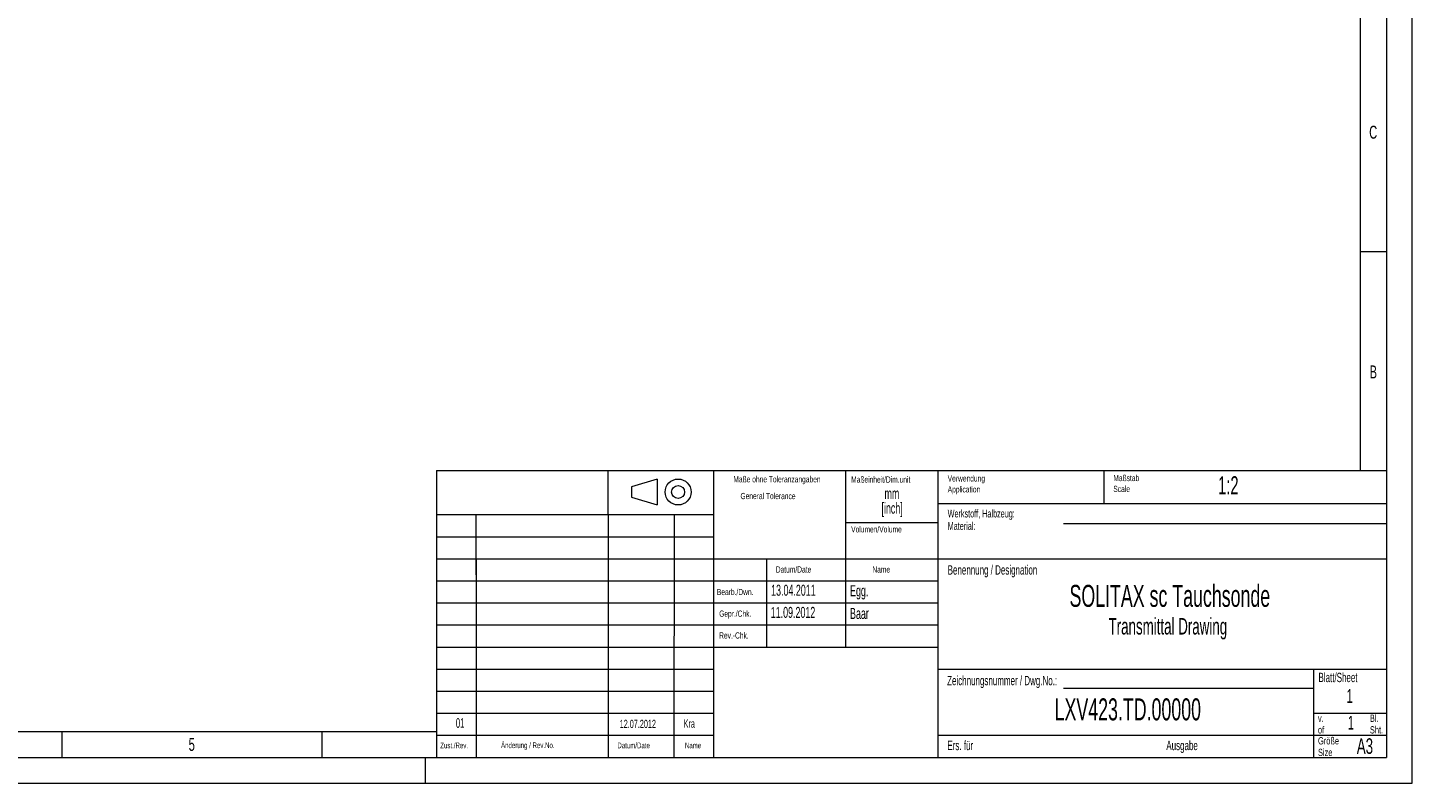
# Model space of a CAD drawing. Header units: millimetres. Extents: x 0 to 420, y 0 to 297.
# Tile 2 of 3: x 153 to 420, y 0 to 146. Entities that reach past the tile are written whole.
import ezdxf

# ---------------------------------------------------------------- set-up
doc = ezdxf.new("R2010")
doc.units = ezdxf.units.MM
doc.styles.add('SLDTEXTSTYLE0', font='TXT', dxfattribs={"width": 0.638186})
doc.styles.add('SLDTEXTSTYLE1', font='TXT', dxfattribs={"width": 0.605})

# ---------------------------------------------------------------- blocks, each defined once
blk = doc.blocks.new('SW_NOTE_1')
at = {"color": 0, "linetype": 'Continuous', "lineweight": 0, "char_height": 1.2, "attachment_point": 1, "style": 'SLDTEXTSTYLE0'}
for s, insert in [('Maßstab', (0, 1.55)), ('Scale', (0, -0.55))]:
    blk.add_mtext(s, dxfattribs=dict(at, insert=insert))
blk = doc.blocks.new('SW_NOTE_2')
at = {"color": 0, "linetype": 'Continuous', "lineweight": 0, "char_height": 1.4, "attachment_point": 1, "style": 'SLDTEXTSTYLE0'}
for s, insert in [('Größe', (0, 1.8)), ('Size', (0, -0.44))]:
    blk.add_mtext(s, dxfattribs=dict(at, insert=insert))
blk = doc.blocks.new('SW_NOTE_3')
at = {"color": 0, "linetype": 'Continuous', "lineweight": 0, "char_height": 1.5, "attachment_point": 1, "style": 'SLDTEXTSTYLE0'}
for s, insert in [('Werkstoff, Halbzeug:', (0, 1.93)), ('Material:', (0, -0.47))]:
    blk.add_mtext(s, dxfattribs=dict(at, insert=insert))
blk = doc.blocks.new('SW_NOTE_4')
at = {"color": 0, "linetype": 'Continuous', "lineweight": 0, "char_height": 1.2, "attachment_point": 1, "style": 'SLDTEXTSTYLE0'}
for s, insert in [('Verwendung', (0, 1.55)), ('Application', (0, -0.55))]:
    blk.add_mtext(s, dxfattribs=dict(at, insert=insert))
blk = doc.blocks.new('SW_NOTE_5')
at = {"color": 0, "linetype": 'Continuous', "lineweight": 0, "char_height": 1.4, "attachment_point": 1, "style": 'SLDTEXTSTYLE0'}
for s, insert in [('Bl.', (0, 1.8)), ('Sht.', (0, -0.44))]:
    blk.add_mtext(s, dxfattribs=dict(at, insert=insert))
blk = doc.blocks.new('SW_NOTE_7')
at = {"color": 0, "linetype": 'Continuous', "lineweight": 0, "char_height": 1.4, "attachment_point": 1, "style": 'SLDTEXTSTYLE0'}
for s, insert in [('v.', (0, 1.8)), ('of', (0, -0.44))]:
    blk.add_mtext(s, dxfattribs=dict(at, insert=insert))
blk = doc.blocks.new('SW_NOTE_8')
at = {"color": 0, "linetype": 'Continuous', "lineweight": 0, "char_height": 2.117, "attachment_point": 2, "style": 'SLDTEXTSTYLE1'}
for s, insert in [('[inch]', (2.42, -0.09)), ('mm', (2.38, 2.73))]:
    blk.add_mtext(s, dxfattribs=dict(at, insert=insert))

msp = doc.modelspace()

# ---------------------------------------------------------------- linework, layer by layer
at = {"color": 133, "linetype": 'Continuous', "lineweight": 0}
for p, q in [((420, 0), (420, 297)), ((415, 292), (415, 5)), ((410, 60.25), (410, 287)), ((415, 102.333), (410, 102.333)), ((232.12, 60.25), (232.12, 5)), ((232.12, 60.25), (415, 60.25)), ((265.14, 51.738), (265.14, 60.25)), ((285.46, 60.25), (285.46, 5)), ((310.86, 60.25), (310.86, 26.25)), ((310.86, 60.25), (310.86, 26.25)), ((328.64, 60.25), (328.64, 5)), ((360.6, 60.25), (360.6, 53.875)), ((274.626, 58.605), (269.626, 57.105)), ((269.626, 57.105), (269.626, 55.105)), ((274.626, 58.605), (274.626, 53.605)), ((269.626, 55.105), (274.626, 53.605)), ((328.64, 53.875), (415, 53.875)), ((232.12, 51.75), (285.46, 51.75)), ((239.744, 40.139), (239.744, 51.75)), ((265.14, 51.738), (265.14, 5)), ((277.849, 51.784), (277.84, 5)), ((310.86, 50.25), (328.64, 50.25)), ((352.82, 50.043), (415, 50.043)), ((232.12, 47.5), (285.46, 47.5)), ((232.282, 43.25), (285.965, 43.25)), ((239.74, 43.25), (239.74, 5)), ((285.46, 43.25), (415, 43.25)), ((295.62, 43.25), (295.62, 26.25)), ((232.12, 39), (285.46, 39)), ((285.46, 39), (328.64, 39)), ((232.12, 34.75), (285.46, 34.75)), ((285.46, 34.75), (328.64, 34.75)), ((232.12, 30.5), (285.46, 30.5)), ((285.46, 30.5), (328.64, 30.5)), ((232.12, 26.25), (285.46, 26.25)), ((285.46, 26.25), (328.64, 26.25)), ((232.12, 22), (285.46, 22)), ((328.64, 22), (415, 22)), ((401, 22), (401, 5)), ((232.12, 17.75), (285.46, 17.75)), ((352.82, 18.295), (401, 18.295)), ((232.12, 13.5), (285.46, 13.5)), ((401, 13.5), (415, 13.5)), ((10, 10), (232.12, 10)), ((160, 10), (160, 5)), ((210, 10), (210, 5)), ((232.12, 9.25), (285.46, 9.25)), ((328.64, 9.25), (415, 9.25)), ((5, 5), (415, 5)), ((230, 0), (230, 5)), ((0, 0), (420, 0))]:
    msp.add_line(p, q, dxfattribs=at)
for radius in [2.5, 1.25]:
    msp.add_circle((278.626, 56.105), radius, dxfattribs=at)

# ---------------------------------------------------------------- block references
at = {"color": 254, "linetype": 'Continuous', "lineweight": 0}
for name, p in [('SW_NOTE_4', (330.538, 57.771)), ('SW_NOTE_1', (362.438, 57.851)), ('SW_NOTE_3', (330.538, 50.771)), ('SW_NOTE_5', (411.837, 11.439)), ('SW_NOTE_7', (401.837, 11.439)), ('SW_NOTE_2', (401.837, 7.089))]:
    msp.add_blockref(name, p, dxfattribs=at)
at = {"color": 7, "linetype": 'Continuous', "lineweight": 0}
msp.add_blockref('SW_NOTE_8', (317.418, 54.134), dxfattribs=at)

# ---------------------------------------------------------------- texts
at = {"color": 254, "linetype": 'Continuous', "lineweight": 0, "style": 'SLDTEXTSTYLE0'}
for s, insert, char_height, attachment_point in [('C', (412.47, 126.651), 2.5, 2), ('B', (412.488, 80.485), 2.5, 2), ('Maße ohne Toleranzangaben', (297.67, 59.161), 1.2, 2), ('Maßeinheit/Dim.unit', (311.954, 59.108), 1.2, 1), ('General Tolerance', (290.637, 55.931), 1.2, 1), ('Volumen/Volume', (311.954, 49.519), 1.2, 1), ('Datum/Date', (297.438, 41.781), 1.2, 1), ('Name', (316.038, 41.781), 1.2, 1), ('Benennung / Designation', (330.538, 41.999), 1.8, 1), ('Bearb./Dwn.', (286.096, 37.451), 1.2, 1), ('Gepr./Chk.', (286.538, 33.281), 1.2, 1), ('Rev.-Chk.', (286.538, 29.081), 1.2, 1), ('Blatt/Sheet', (401.938, 21.289), 1.80002, 1), ('Zeichnungsnummer / Dwg.No.:', (330.438, 20.689), 1.80002, 1), ('5', (184.982, 8.735), 2.5, 2), ('Änderung / Rev.No.', (244.537, 7.874), 1.1, 1), ('Ers. für', (330.488, 8.189), 1.8, 1), ('Ausgabe', (372.637, 8.189), 1.8, 1), ('A3', (409.316, 8.672), 3, 1), ('Zust./Rev.', (232.838, 7.852), 1.1, 1), ('Datum/Date', (266.938, 7.852), 1.1, 1), ('Name', (279.938, 7.852), 1.1, 1)]:
    msp.add_mtext(s, dxfattribs=dict(at, insert=insert, char_height=char_height, attachment_point=attachment_point))
at = {"color": 7, "linetype": 'Continuous', "lineweight": 0, "style": 'SLDTEXTSTYLE1'}
for s, insert, char_height, attachment_point in [('1:2', (382.61, 59.15), 3.5, 1), ('13.04.2011', (296.544, 38.246), 2.1167, 1), ('Egg.', (311.738, 38.151), 2.1167, 1), ('SOLITAX sc Tauchsonde', (373.315, 38.219), 4.23333, 2), ('11.09.2012', (296.471, 33.978), 2.1167, 1), ('Baar', (311.738, 33.771), 2.1167, 1), ('Transmittal Drawing', (372.93, 31.834), 3.175, 2), ('LXV423.TD.00000', (365.223, 16.36), 4.23333, 2), ('1', (407.349, 18.145), 2.646, 1), ('01', (236.663, 12.548), 1.8521, 2), ('12.07.2012', (270.876, 12.237), 1.5875, 2), ('Kra', (280.77, 12.292), 1.5875, 2), ('1', (407.575, 12.988), 2.646, 1)]:
    msp.add_mtext(s, dxfattribs=dict(at, insert=insert, char_height=char_height, attachment_point=attachment_point))

doc.saveas('drawing.dxf')
